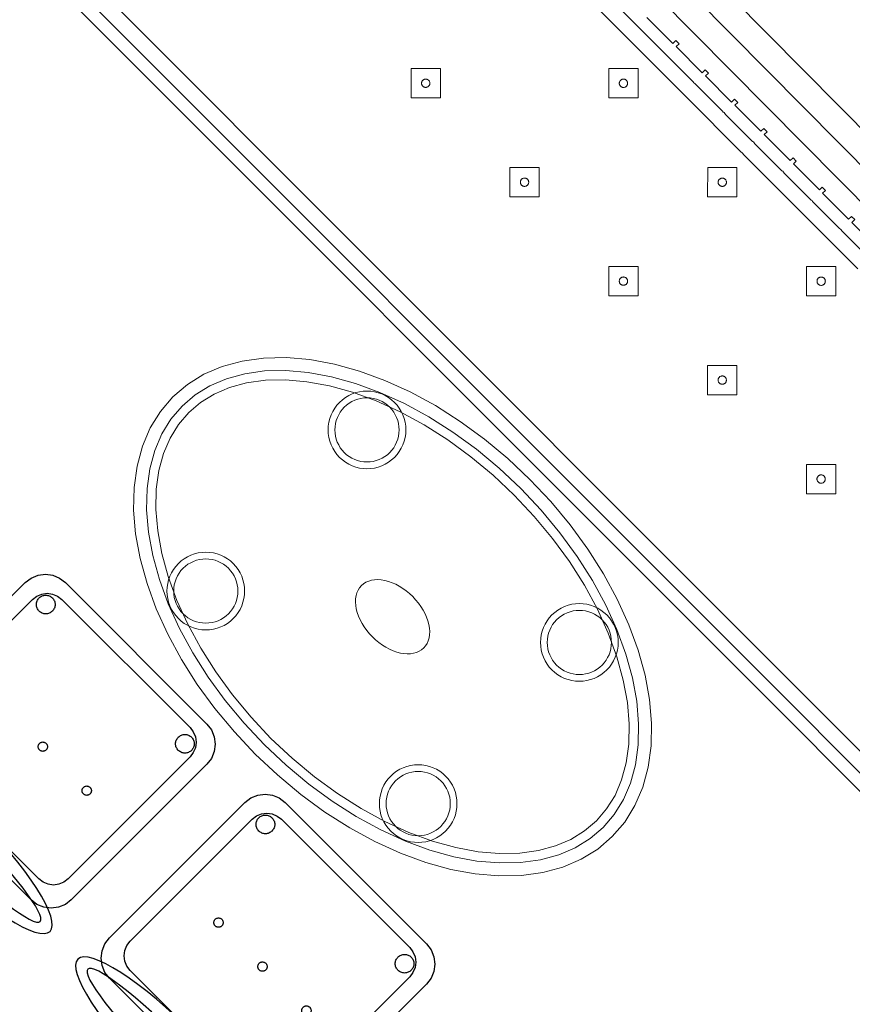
# Model space of a CAD drawing. Header units: metres. Extents: x 2232.4 to 2275.2, y 411.9 to 437.5.
# Tile 31 of 34: x 2268.8 to 2270.4, y 433.3 to 435.2. Entities that reach past the tile are written whole.
import ezdxf

# ---------------------------------------------------------------- set-up
doc = ezdxf.new("R2010")
doc.units = ezdxf.units.M
doc.layers.add('DOOR', color=5, linetype='Continuous')
doc.layers.add('RP_CHAIRS', color=7, linetype='Continuous')
doc.layers.add('NC_N1_BANQUETTES', color=7, linetype='Continuous', lineweight=13)
doc.layers.add('NC_N1_TABLES', color=7, linetype='Continuous', lineweight=13)

# ---------------------------------------------------------------- blocks, each defined once
blk = doc.blocks.new('NC_N1_TRIANGLE_L_BANQUETTE')
at = {"color": 0, "linetype": 'Continuous', "lineweight": -2}
for points in [[(0.035, 2.529), (0.035, 2.6), (0.027, 2.6), (0.027, 2.609), (0.035, 2.609), (0.035, 2.68), (0.027, 2.68), (0.027, 2.689), (0.035, 2.689), (0.035, 2.76), (0.027, 2.76), (0.027, 2.769), (0.035, 2.769), (0.035, 2.84), (0.027, 2.84), (0.027, 2.849), (0.035, 2.849), (0.035, 2.92), (0.027, 2.92), (0.027, 2.929), (0.035, 2.929), (0.035, 3), (0.027, 3), (0.027, 3.009), (0.035, 3.009), (0.035, 3.08), (0.027, 3.08), (0.027, 3.089), (0.035, 3.089), (0.035, 3.16)], [(0.8, 4.35), (0.8, 0.8)], [(0.06, 2.449), (0.06, 2.52), (0.0599, 2.5225), (0.0596, 2.5245), (0.0599, 2.5265), (0.06, 2.529), (0.06, 2.6), (0.0599, 2.6025), (0.0596, 2.6045), (0.0599, 2.6065), (0.06, 2.609), (0.06, 2.68), (0.0599, 2.6825), (0.0596, 2.6845), (0.0599, 2.6865), (0.06, 2.689), (0.06, 2.76), (0.0599, 2.7625), (0.0596, 2.7645), (0.0599, 2.7665), (0.06, 2.769), (0.06, 2.84), (0.0599, 2.8425), (0.0596, 2.8445), (0.0599, 2.8465), (0.06, 2.849), (0.06, 2.92), (0.0599, 2.9225), (0.0596, 2.9245), (0.0599, 2.9265), (0.06, 2.929), (0.06, 3), (0.0599, 3.0025), (0.0596, 3.0045), (0.0599, 3.0065), (0.06, 3.009), (0.06, 3.08), (0.0599, 3.0825), (0.0596, 3.0845), (0.0599, 3.0865), (0.06, 3.089), (0.06, 3.16)], [(0.775, 4.325), (0.775, 0.8)], [(0.09, 2.449), (0.09, 2.52), (0.0898, 2.5245), (0.09, 2.529), (0.09, 2.6), (0.0898, 2.6045), (0.09, 2.609), (0.09, 2.68), (0.0898, 2.6845), (0.09, 2.689), (0.09, 2.76), (0.0898, 2.7645), (0.09, 2.769), (0.09, 2.84), (0.0898, 2.8445), (0.09, 2.849), (0.09, 2.92), (0.0898, 2.9245), (0.09, 2.929), (0.09, 3), (0.0898, 3.0045), (0.09, 3.009), (0.09, 3.08), (0.0898, 3.0845), (0.09, 3.089), (0.09, 3.16)], [(0.745, 4.295), (0.745, 0.8)]]:
    blk.add_lwpolyline(points, dxfattribs=at)
for points in [[(0.427, 3.357), (0.467, 3.397), (0.427, 3.437), (0.387, 3.397)], [(0.435, 3.397), (0.435, 3.3962), (0.4348, 3.3954), (0.4347, 3.3947), (0.4344, 3.3939), (0.4341, 3.3932), (0.4337, 3.3926), (0.4332, 3.3919), (0.4327, 3.3913), (0.4321, 3.3908), (0.4314, 3.3903), (0.4308, 3.3899), (0.4301, 3.3896), (0.4293, 3.3893), (0.4286, 3.3892), (0.4278, 3.389), (0.427, 3.389), (0.4262, 3.389), (0.4254, 3.3892), (0.4247, 3.3893), (0.4239, 3.3896), (0.4232, 3.3899), (0.4226, 3.3903), (0.4219, 3.3908), (0.4213, 3.3913), (0.4208, 3.3919), (0.4203, 3.3926), (0.4199, 3.3932), (0.4196, 3.3939), (0.4193, 3.3947), (0.4192, 3.3954), (0.419, 3.3962), (0.419, 3.397), (0.419, 3.3978), (0.4192, 3.3986), (0.4193, 3.3993), (0.4196, 3.4001), (0.4199, 3.4008), (0.4203, 3.4014), (0.4208, 3.4021), (0.4213, 3.4027), (0.4219, 3.4032), (0.4226, 3.4037), (0.4232, 3.4041), (0.4239, 3.4044), (0.4247, 3.4047), (0.4254, 3.4048), (0.4262, 3.405), (0.427, 3.405), (0.4278, 3.405), (0.4286, 3.4048), (0.4293, 3.4047), (0.4301, 3.4044), (0.4308, 3.4041), (0.4314, 3.4037), (0.4321, 3.4032), (0.4327, 3.4027), (0.4332, 3.4021), (0.4337, 3.4014), (0.4341, 3.4008), (0.4344, 3.4001), (0.4347, 3.3993), (0.4348, 3.3986), (0.435, 3.3978)], [(0.157, 3.087), (0.197, 3.127), (0.157, 3.167), (0.117, 3.127)], [(0.427, 3.087), (0.467, 3.127), (0.427, 3.167), (0.387, 3.127)], [(0.165, 3.127), (0.165, 3.1262), (0.1648, 3.1254), (0.1647, 3.1247), (0.1644, 3.1239), (0.1641, 3.1232), (0.1637, 3.1226), (0.1632, 3.1219), (0.1627, 3.1213), (0.1621, 3.1208), (0.1614, 3.1203), (0.1608, 3.1199), (0.1601, 3.1196), (0.1593, 3.1193), (0.1586, 3.1192), (0.1578, 3.119), (0.157, 3.119), (0.1562, 3.119), (0.1554, 3.1192), (0.1547, 3.1193), (0.1539, 3.1196), (0.1532, 3.1199), (0.1526, 3.1203), (0.1519, 3.1208), (0.1513, 3.1213), (0.1508, 3.1219), (0.1503, 3.1226), (0.1499, 3.1232), (0.1496, 3.1239), (0.1493, 3.1247), (0.1492, 3.1254), (0.149, 3.1262), (0.149, 3.127), (0.149, 3.1278), (0.1492, 3.1286), (0.1493, 3.1293), (0.1496, 3.1301), (0.1499, 3.1308), (0.1503, 3.1314), (0.1508, 3.1321), (0.1513, 3.1327), (0.1519, 3.1332), (0.1526, 3.1337), (0.1532, 3.1341), (0.1539, 3.1344), (0.1547, 3.1347), (0.1554, 3.1348), (0.1562, 3.135), (0.157, 3.135), (0.1578, 3.135), (0.1586, 3.1348), (0.1593, 3.1347), (0.1601, 3.1344), (0.1608, 3.1341), (0.1614, 3.1337), (0.1621, 3.1332), (0.1627, 3.1327), (0.1632, 3.1321), (0.1637, 3.1314), (0.1641, 3.1308), (0.1644, 3.1301), (0.1647, 3.1293), (0.1648, 3.1286), (0.165, 3.1278)], [(0.435, 3.127), (0.435, 3.1262), (0.4348, 3.1254), (0.4347, 3.1247), (0.4344, 3.1239), (0.4341, 3.1232), (0.4337, 3.1226), (0.4332, 3.1219), (0.4327, 3.1213), (0.4321, 3.1208), (0.4314, 3.1203), (0.4308, 3.1199), (0.4301, 3.1196), (0.4293, 3.1193), (0.4286, 3.1192), (0.4278, 3.119), (0.427, 3.119), (0.4262, 3.119), (0.4254, 3.1192), (0.4247, 3.1193), (0.4239, 3.1196), (0.4232, 3.1199), (0.4226, 3.1203), (0.4219, 3.1208), (0.4213, 3.1213), (0.4208, 3.1219), (0.4203, 3.1226), (0.4199, 3.1232), (0.4196, 3.1239), (0.4193, 3.1247), (0.4192, 3.1254), (0.419, 3.1262), (0.419, 3.127), (0.419, 3.1278), (0.4192, 3.1286), (0.4193, 3.1293), (0.4196, 3.1301), (0.4199, 3.1308), (0.4203, 3.1314), (0.4208, 3.1321), (0.4213, 3.1327), (0.4219, 3.1332), (0.4226, 3.1337), (0.4232, 3.1341), (0.4239, 3.1344), (0.4247, 3.1347), (0.4254, 3.1348), (0.4262, 3.135), (0.427, 3.135), (0.4278, 3.135), (0.4286, 3.1348), (0.4293, 3.1347), (0.4301, 3.1344), (0.4308, 3.1341), (0.4314, 3.1337), (0.4321, 3.1332), (0.4327, 3.1327), (0.4332, 3.1321), (0.4337, 3.1314), (0.4341, 3.1308), (0.4344, 3.1301), (0.4347, 3.1293), (0.4348, 3.1286), (0.435, 3.1278)], [(0.157, 2.817), (0.197, 2.857), (0.157, 2.897), (0.117, 2.857)], [(0.427, 2.817), (0.467, 2.857), (0.427, 2.897), (0.387, 2.857)], [(0.165, 2.857), (0.165, 2.8562), (0.1648, 2.8554), (0.1647, 2.8547), (0.1644, 2.8539), (0.1641, 2.8532), (0.1637, 2.8526), (0.1632, 2.8519), (0.1627, 2.8513), (0.1621, 2.8508), (0.1614, 2.8503), (0.1608, 2.8499), (0.1601, 2.8496), (0.1593, 2.8493), (0.1586, 2.8492), (0.1578, 2.849), (0.157, 2.849), (0.1562, 2.849), (0.1554, 2.8492), (0.1547, 2.8493), (0.1539, 2.8496), (0.1532, 2.8499), (0.1526, 2.8503), (0.1519, 2.8508), (0.1513, 2.8513), (0.1508, 2.8519), (0.1503, 2.8526), (0.1499, 2.8532), (0.1496, 2.8539), (0.1493, 2.8547), (0.1492, 2.8554), (0.149, 2.8562), (0.149, 2.857), (0.149, 2.8578), (0.1492, 2.8586), (0.1493, 2.8593), (0.1496, 2.8601), (0.1499, 2.8608), (0.1503, 2.8614), (0.1508, 2.8621), (0.1513, 2.8627), (0.1519, 2.8632), (0.1526, 2.8637), (0.1532, 2.8641), (0.1539, 2.8644), (0.1547, 2.8647), (0.1554, 2.8648), (0.1562, 2.865), (0.157, 2.865), (0.1578, 2.865), (0.1586, 2.8648), (0.1593, 2.8647), (0.1601, 2.8644), (0.1608, 2.8641), (0.1614, 2.8637), (0.1621, 2.8632), (0.1627, 2.8627), (0.1632, 2.8621), (0.1637, 2.8614), (0.1641, 2.8608), (0.1644, 2.8601), (0.1647, 2.8593), (0.1648, 2.8586), (0.165, 2.8578)], [(0.435, 2.857), (0.435, 2.8562), (0.4348, 2.8554), (0.4347, 2.8547), (0.4344, 2.8539), (0.4341, 2.8532), (0.4337, 2.8526), (0.4332, 2.8519), (0.4327, 2.8513), (0.4321, 2.8508), (0.4314, 2.8503), (0.4308, 2.8499), (0.4301, 2.8496), (0.4293, 2.8493), (0.4286, 2.8492), (0.4278, 2.849), (0.427, 2.849), (0.4262, 2.849), (0.4254, 2.8492), (0.4247, 2.8493), (0.4239, 2.8496), (0.4232, 2.8499), (0.4226, 2.8503), (0.4219, 2.8508), (0.4213, 2.8513), (0.4208, 2.8519), (0.4203, 2.8526), (0.4199, 2.8532), (0.4196, 2.8539), (0.4193, 2.8547), (0.4192, 2.8554), (0.419, 2.8562), (0.419, 2.857), (0.419, 2.8578), (0.4192, 2.8586), (0.4193, 2.8593), (0.4196, 2.8601), (0.4199, 2.8608), (0.4203, 2.8614), (0.4208, 2.8621), (0.4213, 2.8627), (0.4219, 2.8632), (0.4226, 2.8637), (0.4232, 2.8641), (0.4239, 2.8644), (0.4247, 2.8647), (0.4254, 2.8648), (0.4262, 2.865), (0.427, 2.865), (0.4278, 2.865), (0.4286, 2.8648), (0.4293, 2.8647), (0.4301, 2.8644), (0.4308, 2.8641), (0.4314, 2.8637), (0.4321, 2.8632), (0.4327, 2.8627), (0.4332, 2.8621), (0.4337, 2.8614), (0.4341, 2.8608), (0.4344, 2.8601), (0.4347, 2.8593), (0.4348, 2.8586), (0.435, 2.8578)], [(0.157, 2.547), (0.197, 2.587), (0.157, 2.627), (0.117, 2.587)], [(0.427, 2.547), (0.467, 2.587), (0.427, 2.627), (0.387, 2.587)], [(0.165, 2.587), (0.165, 2.5862), (0.1648, 2.5854), (0.1647, 2.5847), (0.1644, 2.5839), (0.1641, 2.5832), (0.1637, 2.5826), (0.1632, 2.5819), (0.1627, 2.5813), (0.1621, 2.5808), (0.1614, 2.5803), (0.1608, 2.5799), (0.1601, 2.5796), (0.1593, 2.5793), (0.1586, 2.5792), (0.1578, 2.579), (0.157, 2.579), (0.1562, 2.579), (0.1554, 2.5792), (0.1547, 2.5793), (0.1539, 2.5796), (0.1532, 2.5799), (0.1526, 2.5803), (0.1519, 2.5808), (0.1513, 2.5813), (0.1508, 2.5819), (0.1503, 2.5826), (0.1499, 2.5832), (0.1496, 2.5839), (0.1493, 2.5847), (0.1492, 2.5854), (0.149, 2.5862), (0.149, 2.587), (0.149, 2.5878), (0.1492, 2.5886), (0.1493, 2.5893), (0.1496, 2.5901), (0.1499, 2.5908), (0.1503, 2.5914), (0.1508, 2.5921), (0.1513, 2.5927), (0.1519, 2.5932), (0.1526, 2.5937), (0.1532, 2.5941), (0.1539, 2.5944), (0.1547, 2.5947), (0.1554, 2.5948), (0.1562, 2.595), (0.157, 2.595), (0.1578, 2.595), (0.1586, 2.5948), (0.1593, 2.5947), (0.1601, 2.5944), (0.1608, 2.5941), (0.1614, 2.5937), (0.1621, 2.5932), (0.1627, 2.5927), (0.1632, 2.5921), (0.1637, 2.5914), (0.1641, 2.5908), (0.1644, 2.5901), (0.1647, 2.5893), (0.1648, 2.5886), (0.165, 2.5878)], [(0.435, 2.587), (0.435, 2.5862), (0.4348, 2.5854), (0.4347, 2.5847), (0.4344, 2.5839), (0.4341, 2.5832), (0.4337, 2.5826), (0.4332, 2.5819), (0.4327, 2.5813), (0.4321, 2.5808), (0.4314, 2.5803), (0.4308, 2.5799), (0.4301, 2.5796), (0.4293, 2.5793), (0.4286, 2.5792), (0.4278, 2.579), (0.427, 2.579), (0.4262, 2.579), (0.4254, 2.5792), (0.4247, 2.5793), (0.4239, 2.5796), (0.4232, 2.5799), (0.4226, 2.5803), (0.4219, 2.5808), (0.4213, 2.5813), (0.4208, 2.5819), (0.4203, 2.5826), (0.4199, 2.5832), (0.4196, 2.5839), (0.4193, 2.5847), (0.4192, 2.5854), (0.419, 2.5862), (0.419, 2.587), (0.419, 2.5878), (0.4192, 2.5886), (0.4193, 2.5893), (0.4196, 2.5901), (0.4199, 2.5908), (0.4203, 2.5914), (0.4208, 2.5921), (0.4213, 2.5927), (0.4219, 2.5932), (0.4226, 2.5937), (0.4232, 2.5941), (0.4239, 2.5944), (0.4247, 2.5947), (0.4254, 2.5948), (0.4262, 2.595), (0.427, 2.595), (0.4278, 2.595), (0.4286, 2.5948), (0.4293, 2.5947), (0.4301, 2.5944), (0.4308, 2.5941), (0.4314, 2.5937), (0.4321, 2.5932), (0.4327, 2.5927), (0.4332, 2.5921), (0.4337, 2.5914), (0.4341, 2.5908), (0.4344, 2.5901), (0.4347, 2.5893), (0.4348, 2.5886), (0.435, 2.5878)], [(0.427, 2.277), (0.467, 2.317), (0.427, 2.357), (0.387, 2.317)], [(0.435, 2.317), (0.435, 2.3162), (0.4348, 2.3154), (0.4347, 2.3147), (0.4344, 2.3139), (0.4341, 2.3132), (0.4337, 2.3126), (0.4332, 2.3119), (0.4327, 2.3113), (0.4321, 2.3108), (0.4314, 2.3103), (0.4308, 2.3099), (0.4301, 2.3096), (0.4293, 2.3093), (0.4286, 2.3092), (0.4278, 2.309), (0.427, 2.309), (0.4262, 2.309), (0.4254, 2.3092), (0.4247, 2.3093), (0.4239, 2.3096), (0.4232, 2.3099), (0.4226, 2.3103), (0.4219, 2.3108), (0.4213, 2.3113), (0.4208, 2.3119), (0.4203, 2.3126), (0.4199, 2.3132), (0.4196, 2.3139), (0.4193, 2.3147), (0.4192, 2.3154), (0.419, 2.3162), (0.419, 2.317), (0.419, 2.3178), (0.4192, 2.3186), (0.4193, 2.3193), (0.4196, 2.3201), (0.4199, 2.3208), (0.4203, 2.3214), (0.4208, 2.3221), (0.4213, 2.3227), (0.4219, 2.3232), (0.4226, 2.3237), (0.4232, 2.3241), (0.4239, 2.3244), (0.4247, 2.3247), (0.4254, 2.3248), (0.4262, 2.325), (0.427, 2.325), (0.4278, 2.325), (0.4286, 2.3248), (0.4293, 2.3247), (0.4301, 2.3244), (0.4308, 2.3241), (0.4314, 2.3237), (0.4321, 2.3232), (0.4327, 2.3227), (0.4332, 2.3221), (0.4337, 2.3214), (0.4341, 2.3208), (0.4344, 2.3201), (0.4347, 2.3193), (0.4348, 2.3186), (0.435, 2.3178)]]:
    blk.add_lwpolyline(points, close=True, dxfattribs=at)
blk = doc.blocks.new('NC_N1_DINING_2')
at = {"color": 0, "linetype": 'Continuous', "lineweight": -2}
for points in [[(0.6, 0), (0.5971, 0.0368), (0.5885, 0.0732), (0.5742, 0.1089), (0.5543, 0.1435), (0.5292, 0.1768), (0.4989, 0.2083), (0.4638, 0.2379), (0.4243, 0.2652), (0.3806, 0.2899), (0.3333, 0.3118), (0.2828, 0.3307), (0.2296, 0.3465), (0.1742, 0.3589), (0.1171, 0.3678), (0.0588, 0.3732), (0, 0.375), (-0.0588, 0.3732), (-0.1171, 0.3678), (-0.1742, 0.3589), (-0.2296, 0.3465), (-0.2828, 0.3307), (-0.3333, 0.3118), (-0.3806, 0.2899), (-0.4243, 0.2652), (-0.4638, 0.2379), (-0.4989, 0.2083), (-0.5292, 0.1768), (-0.5543, 0.1435), (-0.5742, 0.1089), (-0.5885, 0.0732), (-0.5971, 0.0368), (-0.6, 0), (-0.5971, -0.0368), (-0.5885, -0.0732), (-0.5742, -0.1089), (-0.5543, -0.1435), (-0.5292, -0.1768), (-0.4989, -0.2083), (-0.4638, -0.2379), (-0.4243, -0.2652), (-0.3806, -0.2899), (-0.3333, -0.3118), (-0.2828, -0.3307), (-0.2296, -0.3465), (-0.1742, -0.3589), (-0.1171, -0.3678), (-0.0588, -0.3732), (0, -0.375), (0.0588, -0.3732), (0.1171, -0.3678), (0.1742, -0.3589), (0.2296, -0.3465), (0.2828, -0.3307), (0.3333, -0.3118), (0.3806, -0.2899), (0.4243, -0.2652), (0.4638, -0.2379), (0.4989, -0.2083), (0.5292, -0.1768), (0.5543, -0.1435), (0.5742, -0.1089), (0.5885, -0.0732), (0.5971, -0.0368)], [(0.5749, 0), (0.5723, -0.0329), (0.5646, -0.0656), (0.5516, -0.0979), (0.5334, -0.1297), (0.5101, -0.1605), (0.4818, -0.1901), (0.4486, -0.218), (0.411, -0.244), (0.3692, -0.2676), (0.3237, -0.2887), (0.2749, -0.307), (0.2233, -0.3222), (0.1695, -0.3343), (0.114, -0.343), (0.0573, -0.3482), (0, -0.35), (-0.0573, -0.3482), (-0.114, -0.343), (-0.1695, -0.3343), (-0.2233, -0.3222), (-0.2749, -0.307), (-0.3237, -0.2887), (-0.3692, -0.2676), (-0.411, -0.244), (-0.4486, -0.218), (-0.4818, -0.1901), (-0.5101, -0.1605), (-0.5334, -0.1297), (-0.5516, -0.0979), (-0.5646, -0.0656), (-0.5723, -0.0329), (-0.5749, 0), (-0.5723, 0.0329), (-0.5646, 0.0656), (-0.5516, 0.0979), (-0.5334, 0.1297), (-0.5101, 0.1605), (-0.4818, 0.1901), (-0.4486, 0.218), (-0.411, 0.244), (-0.3692, 0.2676), (-0.3237, 0.2887), (-0.2749, 0.307), (-0.2233, 0.3222), (-0.1695, 0.3343), (-0.114, 0.343), (-0.0573, 0.3482), (0, 0.35), (0.0573, 0.3482), (0.114, 0.343), (0.1695, 0.3343), (0.2233, 0.3222), (0.2749, 0.307), (0.3237, 0.2887), (0.3692, 0.2676), (0.411, 0.244), (0.4486, 0.218), (0.4818, 0.1901), (0.5101, 0.1605), (0.5334, 0.1297), (0.5516, 0.0979), (0.5646, 0.0656), (0.5723, 0.0329)], [(0.5569, 0), (0.5545, -0.0301), (0.5474, -0.0601), (0.5354, -0.0901), (0.5184, -0.1198), (0.4964, -0.1488), (0.4694, -0.1769), (0.4377, -0.2037), (0.4014, -0.2287), (0.361, -0.2516), (0.3167, -0.2721), (0.2692, -0.2899), (0.2188, -0.3048), (0.1661, -0.3166), (0.1117, -0.3251), (0.0562, -0.3303), (0, -0.332), (-0.0562, -0.3303), (-0.1117, -0.3251), (-0.1661, -0.3166), (-0.2188, -0.3048), (-0.2692, -0.2899), (-0.3167, -0.2721), (-0.361, -0.2516), (-0.4014, -0.2287), (-0.4377, -0.2037), (-0.4694, -0.1769), (-0.4964, -0.1488), (-0.5184, -0.1198), (-0.5354, -0.0901), (-0.5474, -0.0601), (-0.5545, -0.0301), (-0.5569, 0), (-0.5545, 0.0301), (-0.5474, 0.0601), (-0.5354, 0.0901), (-0.5184, 0.1198), (-0.4964, 0.1488), (-0.4694, 0.1769), (-0.4377, 0.2037), (-0.4014, 0.2287), (-0.361, 0.2516), (-0.3167, 0.2721), (-0.2692, 0.2899), (-0.2188, 0.3048), (-0.1661, 0.3166), (-0.1117, 0.3251), (-0.0562, 0.3303), (0, 0.332), (0.0562, 0.3303), (0.1117, 0.3251), (0.1661, 0.3166), (0.2188, 0.3048), (0.2692, 0.2899), (0.3167, 0.2721), (0.361, 0.2516), (0.4014, 0.2287), (0.4377, 0.2037), (0.4694, 0.1769), (0.4964, 0.1488), (0.5184, 0.1198), (0.5354, 0.0901), (0.5474, 0.0601), (0.5545, 0.0301)], [(-0.215, 0.22), (-0.2154, 0.2126), (-0.2164, 0.2054), (-0.2182, 0.1982), (-0.2207, 0.1913), (-0.2239, 0.1846), (-0.2276, 0.1783), (-0.232, 0.1724), (-0.237, 0.167), (-0.2424, 0.162), (-0.2483, 0.1576), (-0.2546, 0.1539), (-0.2613, 0.1507), (-0.2682, 0.1482), (-0.2754, 0.1464), (-0.2826, 0.1454), (-0.29, 0.145), (-0.2974, 0.1454), (-0.3046, 0.1464), (-0.3118, 0.1482), (-0.3187, 0.1507), (-0.3254, 0.1539), (-0.3317, 0.1576), (-0.3376, 0.162), (-0.343, 0.167), (-0.348, 0.1724), (-0.3524, 0.1783), (-0.3561, 0.1846), (-0.3593, 0.1913), (-0.3618, 0.1982), (-0.3636, 0.2054), (-0.3646, 0.2126), (-0.365, 0.22), (-0.3646, 0.2274), (-0.3636, 0.2346), (-0.3618, 0.2418), (-0.3593, 0.2487), (-0.3561, 0.2554), (-0.3524, 0.2617), (-0.348, 0.2676), (-0.343, 0.273), (-0.3376, 0.278), (-0.3317, 0.2824), (-0.3254, 0.2861), (-0.3187, 0.2893), (-0.3118, 0.2918), (-0.3046, 0.2936), (-0.2974, 0.2946), (-0.29, 0.295), (-0.2826, 0.2946), (-0.2754, 0.2936), (-0.2682, 0.2918), (-0.2613, 0.2893), (-0.2546, 0.2861), (-0.2483, 0.2824), (-0.2424, 0.278), (-0.237, 0.273), (-0.232, 0.2676), (-0.2276, 0.2617), (-0.2239, 0.2554), (-0.2207, 0.2487), (-0.2182, 0.2418), (-0.2164, 0.2346), (-0.2154, 0.2274)], [(0.365, 0.22), (0.3646, 0.2126), (0.3636, 0.2054), (0.3618, 0.1982), (0.3593, 0.1913), (0.3561, 0.1846), (0.3524, 0.1783), (0.348, 0.1724), (0.343, 0.167), (0.3376, 0.162), (0.3317, 0.1576), (0.3254, 0.1539), (0.3187, 0.1507), (0.3118, 0.1482), (0.3046, 0.1464), (0.2974, 0.1454), (0.29, 0.145), (0.2826, 0.1454), (0.2754, 0.1464), (0.2682, 0.1482), (0.2613, 0.1507), (0.2546, 0.1539), (0.2483, 0.1576), (0.2424, 0.162), (0.237, 0.167), (0.232, 0.1724), (0.2276, 0.1783), (0.2239, 0.1846), (0.2207, 0.1913), (0.2182, 0.1982), (0.2164, 0.2054), (0.2154, 0.2126), (0.215, 0.22), (0.2154, 0.2274), (0.2164, 0.2346), (0.2182, 0.2418), (0.2207, 0.2487), (0.2239, 0.2554), (0.2276, 0.2617), (0.232, 0.2676), (0.237, 0.273), (0.2424, 0.278), (0.2483, 0.2824), (0.2546, 0.2861), (0.2613, 0.2893), (0.2682, 0.2918), (0.2754, 0.2936), (0.2826, 0.2946), (0.29, 0.295), (0.2974, 0.2946), (0.3046, 0.2936), (0.3118, 0.2918), (0.3187, 0.2893), (0.3254, 0.2861), (0.3317, 0.2824), (0.3376, 0.278), (0.343, 0.273), (0.348, 0.2676), (0.3524, 0.2617), (0.3561, 0.2554), (0.3593, 0.2487), (0.3618, 0.2418), (0.3636, 0.2346), (0.3646, 0.2274)], [(-0.228, 0.22), (-0.2283, 0.2139), (-0.2292, 0.2079), (-0.2307, 0.202), (-0.2327, 0.1963), (-0.2353, 0.1908), (-0.2384, 0.1856), (-0.2421, 0.1807), (-0.2462, 0.1762), (-0.2507, 0.1721), (-0.2556, 0.1684), (-0.2608, 0.1653), (-0.2663, 0.1627), (-0.272, 0.1607), (-0.2779, 0.1592), (-0.2839, 0.1583), (-0.29, 0.158), (-0.2961, 0.1583), (-0.3021, 0.1592), (-0.308, 0.1607), (-0.3137, 0.1627), (-0.3192, 0.1653), (-0.3244, 0.1684), (-0.3293, 0.1721), (-0.3338, 0.1762), (-0.3379, 0.1807), (-0.3416, 0.1856), (-0.3447, 0.1908), (-0.3473, 0.1963), (-0.3493, 0.202), (-0.3508, 0.2079), (-0.3517, 0.2139), (-0.352, 0.22), (-0.3517, 0.2261), (-0.3508, 0.2321), (-0.3493, 0.238), (-0.3473, 0.2437), (-0.3447, 0.2492), (-0.3416, 0.2544), (-0.3379, 0.2593), (-0.3338, 0.2638), (-0.3293, 0.2679), (-0.3244, 0.2716), (-0.3192, 0.2747), (-0.3137, 0.2773), (-0.308, 0.2793), (-0.3021, 0.2808), (-0.2961, 0.2817), (-0.29, 0.282), (-0.2839, 0.2817), (-0.2779, 0.2808), (-0.272, 0.2793), (-0.2663, 0.2773), (-0.2608, 0.2747), (-0.2556, 0.2716), (-0.2507, 0.2679), (-0.2462, 0.2638), (-0.2421, 0.2593), (-0.2384, 0.2544), (-0.2353, 0.2492), (-0.2327, 0.2437), (-0.2307, 0.238), (-0.2292, 0.2321), (-0.2283, 0.2261)], [(0.352, 0.22), (0.3517, 0.2139), (0.3508, 0.2079), (0.3493, 0.202), (0.3473, 0.1963), (0.3447, 0.1908), (0.3416, 0.1856), (0.3379, 0.1807), (0.3338, 0.1762), (0.3293, 0.1721), (0.3244, 0.1684), (0.3192, 0.1653), (0.3137, 0.1627), (0.308, 0.1607), (0.3021, 0.1592), (0.2961, 0.1583), (0.29, 0.158), (0.2839, 0.1583), (0.2779, 0.1592), (0.272, 0.1607), (0.2663, 0.1627), (0.2608, 0.1653), (0.2556, 0.1684), (0.2507, 0.1721), (0.2462, 0.1762), (0.2421, 0.1807), (0.2384, 0.1856), (0.2353, 0.1908), (0.2327, 0.1963), (0.2307, 0.202), (0.2292, 0.2079), (0.2283, 0.2139), (0.228, 0.22), (0.2283, 0.2261), (0.2292, 0.2321), (0.2307, 0.238), (0.2327, 0.2437), (0.2353, 0.2492), (0.2384, 0.2544), (0.2421, 0.2593), (0.2462, 0.2638), (0.2507, 0.2679), (0.2556, 0.2716), (0.2608, 0.2747), (0.2663, 0.2773), (0.272, 0.2793), (0.2779, 0.2808), (0.2839, 0.2817), (0.29, 0.282), (0.2961, 0.2817), (0.3021, 0.2808), (0.308, 0.2793), (0.3137, 0.2773), (0.3192, 0.2747), (0.3244, 0.2716), (0.3293, 0.2679), (0.3338, 0.2638), (0.3379, 0.2593), (0.3416, 0.2544), (0.3447, 0.2492), (0.3473, 0.2437), (0.3493, 0.238), (0.3508, 0.2321), (0.3517, 0.2261)], [(0.085, 0), (0.0846, 0.0054), (0.0834, 0.0107), (0.0813, 0.016), (0.0785, 0.021), (0.075, 0.0259), (0.0707, 0.0306), (0.0657, 0.0349), (0.0601, 0.0389), (0.0539, 0.0425), (0.0472, 0.0457), (0.0401, 0.0485), (0.0325, 0.0508), (0.0247, 0.0526), (0.0166, 0.0539), (0.0083, 0.0547), (0, 0.055), (-0.0083, 0.0547), (-0.0166, 0.0539), (-0.0247, 0.0526), (-0.0325, 0.0508), (-0.0401, 0.0485), (-0.0472, 0.0457), (-0.0539, 0.0425), (-0.0601, 0.0389), (-0.0657, 0.0349), (-0.0707, 0.0306), (-0.075, 0.0259), (-0.0785, 0.021), (-0.0813, 0.016), (-0.0834, 0.0107), (-0.0846, 0.0054), (-0.085, 0), (-0.0846, -0.0054), (-0.0834, -0.0107), (-0.0813, -0.016), (-0.0785, -0.021), (-0.075, -0.0259), (-0.0707, -0.0306), (-0.0657, -0.0349), (-0.0601, -0.0389), (-0.0539, -0.0425), (-0.0472, -0.0457), (-0.0401, -0.0485), (-0.0325, -0.0508), (-0.0247, -0.0526), (-0.0166, -0.0539), (-0.0083, -0.0547), (0, -0.055), (0.0083, -0.0547), (0.0166, -0.0539), (0.0247, -0.0526), (0.0325, -0.0508), (0.0401, -0.0485), (0.0472, -0.0457), (0.0539, -0.0425), (0.0601, -0.0389), (0.0657, -0.0349), (0.0707, -0.0306), (0.075, -0.0259), (0.0785, -0.021), (0.0813, -0.016), (0.0834, -0.0107), (0.0846, -0.0054)], [(-0.215, -0.22), (-0.2154, -0.2274), (-0.2164, -0.2346), (-0.2182, -0.2418), (-0.2207, -0.2487), (-0.2239, -0.2554), (-0.2276, -0.2617), (-0.232, -0.2676), (-0.237, -0.273), (-0.2424, -0.278), (-0.2483, -0.2824), (-0.2546, -0.2861), (-0.2613, -0.2893), (-0.2682, -0.2918), (-0.2754, -0.2936), (-0.2826, -0.2946), (-0.29, -0.295), (-0.2974, -0.2946), (-0.3046, -0.2936), (-0.3118, -0.2918), (-0.3187, -0.2893), (-0.3254, -0.2861), (-0.3317, -0.2824), (-0.3376, -0.278), (-0.343, -0.273), (-0.348, -0.2676), (-0.3524, -0.2617), (-0.3561, -0.2554), (-0.3593, -0.2487), (-0.3618, -0.2418), (-0.3636, -0.2346), (-0.3646, -0.2274), (-0.365, -0.22), (-0.3646, -0.2126), (-0.3636, -0.2054), (-0.3618, -0.1982), (-0.3593, -0.1913), (-0.3561, -0.1846), (-0.3524, -0.1783), (-0.348, -0.1724), (-0.343, -0.167), (-0.3376, -0.162), (-0.3317, -0.1576), (-0.3254, -0.1539), (-0.3187, -0.1507), (-0.3118, -0.1482), (-0.3046, -0.1464), (-0.2974, -0.1454), (-0.29, -0.145), (-0.2826, -0.1454), (-0.2754, -0.1464), (-0.2682, -0.1482), (-0.2613, -0.1507), (-0.2546, -0.1539), (-0.2483, -0.1576), (-0.2424, -0.162), (-0.237, -0.167), (-0.232, -0.1724), (-0.2276, -0.1783), (-0.2239, -0.1846), (-0.2207, -0.1913), (-0.2182, -0.1982), (-0.2164, -0.2054), (-0.2154, -0.2126)], [(0.365, -0.22), (0.3646, -0.2274), (0.3636, -0.2346), (0.3618, -0.2418), (0.3593, -0.2487), (0.3561, -0.2554), (0.3524, -0.2617), (0.348, -0.2676), (0.343, -0.273), (0.3376, -0.278), (0.3317, -0.2824), (0.3254, -0.2861), (0.3187, -0.2893), (0.3118, -0.2918), (0.3046, -0.2936), (0.2974, -0.2946), (0.29, -0.295), (0.2826, -0.2946), (0.2754, -0.2936), (0.2682, -0.2918), (0.2613, -0.2893), (0.2546, -0.2861), (0.2483, -0.2824), (0.2424, -0.278), (0.237, -0.273), (0.232, -0.2676), (0.2276, -0.2617), (0.2239, -0.2554), (0.2207, -0.2487), (0.2182, -0.2418), (0.2164, -0.2346), (0.2154, -0.2274), (0.215, -0.22), (0.2154, -0.2126), (0.2164, -0.2054), (0.2182, -0.1982), (0.2207, -0.1913), (0.2239, -0.1846), (0.2276, -0.1783), (0.232, -0.1724), (0.237, -0.167), (0.2424, -0.162), (0.2483, -0.1576), (0.2546, -0.1539), (0.2613, -0.1507), (0.2682, -0.1482), (0.2754, -0.1464), (0.2826, -0.1454), (0.29, -0.145), (0.2974, -0.1454), (0.3046, -0.1464), (0.3118, -0.1482), (0.3187, -0.1507), (0.3254, -0.1539), (0.3317, -0.1576), (0.3376, -0.162), (0.343, -0.167), (0.348, -0.1724), (0.3524, -0.1783), (0.3561, -0.1846), (0.3593, -0.1913), (0.3618, -0.1982), (0.3636, -0.2054), (0.3646, -0.2126)], [(-0.228, -0.22), (-0.2283, -0.2261), (-0.2292, -0.2321), (-0.2307, -0.238), (-0.2327, -0.2437), (-0.2353, -0.2492), (-0.2384, -0.2544), (-0.2421, -0.2593), (-0.2462, -0.2638), (-0.2507, -0.2679), (-0.2556, -0.2716), (-0.2608, -0.2747), (-0.2663, -0.2773), (-0.272, -0.2793), (-0.2779, -0.2808), (-0.2839, -0.2817), (-0.29, -0.282), (-0.2961, -0.2817), (-0.3021, -0.2808), (-0.308, -0.2793), (-0.3137, -0.2773), (-0.3192, -0.2747), (-0.3244, -0.2716), (-0.3293, -0.2679), (-0.3338, -0.2638), (-0.3379, -0.2593), (-0.3416, -0.2544), (-0.3447, -0.2492), (-0.3473, -0.2437), (-0.3493, -0.238), (-0.3508, -0.2321), (-0.3517, -0.2261), (-0.352, -0.22), (-0.3517, -0.2139), (-0.3508, -0.2079), (-0.3493, -0.202), (-0.3473, -0.1963), (-0.3447, -0.1908), (-0.3416, -0.1856), (-0.3379, -0.1807), (-0.3338, -0.1762), (-0.3293, -0.1721), (-0.3244, -0.1684), (-0.3192, -0.1653), (-0.3137, -0.1627), (-0.308, -0.1607), (-0.3021, -0.1592), (-0.2961, -0.1583), (-0.29, -0.158), (-0.2839, -0.1583), (-0.2779, -0.1592), (-0.272, -0.1607), (-0.2663, -0.1627), (-0.2608, -0.1653), (-0.2556, -0.1684), (-0.2507, -0.1721), (-0.2462, -0.1762), (-0.2421, -0.1807), (-0.2384, -0.1856), (-0.2353, -0.1908), (-0.2327, -0.1963), (-0.2307, -0.202), (-0.2292, -0.2079), (-0.2283, -0.2139)], [(0.352, -0.22), (0.3517, -0.2261), (0.3508, -0.2321), (0.3493, -0.238), (0.3473, -0.2437), (0.3447, -0.2492), (0.3416, -0.2544), (0.3379, -0.2593), (0.3338, -0.2638), (0.3293, -0.2679), (0.3244, -0.2716), (0.3192, -0.2747), (0.3137, -0.2773), (0.308, -0.2793), (0.3021, -0.2808), (0.2961, -0.2817), (0.29, -0.282), (0.2839, -0.2817), (0.2779, -0.2808), (0.272, -0.2793), (0.2663, -0.2773), (0.2608, -0.2747), (0.2556, -0.2716), (0.2507, -0.2679), (0.2462, -0.2638), (0.2421, -0.2593), (0.2384, -0.2544), (0.2353, -0.2492), (0.2327, -0.2437), (0.2307, -0.238), (0.2292, -0.2321), (0.2283, -0.2261), (0.228, -0.22), (0.2283, -0.2139), (0.2292, -0.2079), (0.2307, -0.202), (0.2327, -0.1963), (0.2353, -0.1908), (0.2384, -0.1856), (0.2421, -0.1807), (0.2462, -0.1762), (0.2507, -0.1721), (0.2556, -0.1684), (0.2608, -0.1653), (0.2663, -0.1627), (0.272, -0.1607), (0.2779, -0.1592), (0.2839, -0.1583), (0.29, -0.158), (0.2961, -0.1583), (0.3021, -0.1592), (0.308, -0.1607), (0.3137, -0.1627), (0.3192, -0.1653), (0.3244, -0.1684), (0.3293, -0.1721), (0.3338, -0.1762), (0.3379, -0.1807), (0.3416, -0.1856), (0.3447, -0.1908), (0.3473, -0.1963), (0.3493, -0.202), (0.3508, -0.2079), (0.3517, -0.2139)]]:
    blk.add_lwpolyline(points, close=True, dxfattribs=at)
blk = doc.blocks.new('RP_CLASSIC_CHAIR')
at = {"color": 0, "linetype": 'Continuous', "lineweight": -2}
for points in [[(0.262, 0.222), (0.2607, 0.2276), (0.257, 0.2331), (0.2507, 0.2385), (0.2421, 0.2438), (0.2311, 0.2489), (0.2178, 0.2537), (0.2025, 0.2582), (0.1853, 0.2623), (0.1662, 0.2661), (0.1456, 0.2694), (0.1235, 0.2723), (0.1003, 0.2747), (0.0761, 0.2765), (0.0511, 0.2779), (0.0257, 0.2787), (0, 0.279), (-0.0257, 0.2787), (-0.0511, 0.2779), (-0.0761, 0.2765), (-0.1003, 0.2747), (-0.1235, 0.2723), (-0.1456, 0.2694), (-0.1662, 0.2661), (-0.1853, 0.2623), (-0.2025, 0.2582), (-0.2178, 0.2537), (-0.2311, 0.2489), (-0.2421, 0.2438), (-0.2507, 0.2385), (-0.257, 0.2331), (-0.2607, 0.2276), (-0.262, 0.222), (-0.2607, 0.2164), (-0.257, 0.2109), (-0.2507, 0.2055), (-0.2421, 0.2002), (-0.2311, 0.1951), (-0.2178, 0.1903), (-0.2025, 0.1858), (-0.1853, 0.1817), (-0.1662, 0.1779), (-0.1456, 0.1746), (-0.1235, 0.1717), (-0.1003, 0.1693), (-0.0761, 0.1675), (-0.0511, 0.1661), (-0.0257, 0.1653), (0, 0.165), (0.0257, 0.1653), (0.0511, 0.1661), (0.0761, 0.1675), (0.1003, 0.1693), (0.1235, 0.1717), (0.1456, 0.1746), (0.1662, 0.1779), (0.1853, 0.1817), (0.2025, 0.1858), (0.2178, 0.1903), (0.2311, 0.1951), (0.2421, 0.2002), (0.2507, 0.2055), (0.257, 0.2109), (0.2607, 0.2164)], [(0.235, 0.222), (0.2339, 0.225), (0.2305, 0.228), (0.2249, 0.231), (0.2171, 0.2339), (0.2073, 0.2366), (0.1954, 0.2392), (0.1817, 0.2417), (0.1662, 0.2439), (0.1491, 0.246), (0.1306, 0.2478), (0.1108, 0.2493), (0.0899, 0.2506), (0.0682, 0.2517), (0.0458, 0.2524), (0.023, 0.2529), (0, 0.253), (-0.023, 0.2529), (-0.0458, 0.2524), (-0.0682, 0.2517), (-0.0899, 0.2506), (-0.1108, 0.2493), (-0.1306, 0.2478), (-0.1491, 0.246), (-0.1662, 0.2439), (-0.1817, 0.2417), (-0.1954, 0.2392), (-0.2073, 0.2366), (-0.2171, 0.2339), (-0.2249, 0.231), (-0.2305, 0.228), (-0.2339, 0.225), (-0.235, 0.222), (-0.2339, 0.219), (-0.2305, 0.216), (-0.2249, 0.213), (-0.2171, 0.2101), (-0.2073, 0.2074), (-0.1954, 0.2048), (-0.1817, 0.2023), (-0.1662, 0.2001), (-0.1491, 0.198), (-0.1306, 0.1962), (-0.1108, 0.1947), (-0.0899, 0.1934), (-0.0682, 0.1923), (-0.0458, 0.1916), (-0.023, 0.1911), (0, 0.191), (0.023, 0.1911), (0.0458, 0.1916), (0.0682, 0.1923), (0.0899, 0.1934), (0.1108, 0.1947), (0.1306, 0.1962), (0.1491, 0.198), (0.1662, 0.2001), (0.1817, 0.2023), (0.1954, 0.2048), (0.2073, 0.2074), (0.2171, 0.2101), (0.2249, 0.213), (0.2305, 0.216), (0.2339, 0.219)], [(0.193, -0.275), (-0.193, -0.275), (-0.2072, -0.2731), (-0.2205, -0.2676), (-0.2319, -0.2589), (-0.2406, -0.2475), (-0.2461, -0.2342), (-0.248, -0.22), (-0.248, 0.15), (-0.2461, 0.1642), (-0.2406, 0.1775), (-0.2319, 0.1889), (-0.2205, 0.1976), (-0.2072, 0.2031), (-0.193, 0.205), (0.193, 0.205), (0.2072, 0.2031), (0.2205, 0.1976), (0.2319, 0.1889), (0.2406, 0.1775), (0.2461, 0.1642), (0.248, 0.15), (0.248, -0.22), (0.2461, -0.2342), (0.2406, -0.2475), (0.2319, -0.2589), (0.2205, -0.2676), (0.2072, -0.2731)], [(0.175, -0.247), (-0.175, -0.247), (-0.1854, -0.2456), (-0.195, -0.2416), (-0.2033, -0.2353), (-0.2096, -0.227), (-0.2136, -0.2174), (-0.215, -0.207), (-0.215, 0.126), (-0.2136, 0.1364), (-0.2096, 0.146), (-0.2033, 0.1543), (-0.195, 0.1606), (-0.1854, 0.1646), (-0.175, 0.166), (0.175, 0.166), (0.1854, 0.1646), (0.195, 0.1606), (0.2033, 0.1543), (0.2096, 0.146), (0.2136, 0.1364), (0.215, 0.126), (0.215, -0.207), (0.2136, -0.2174), (0.2096, -0.227), (0.2033, -0.2353), (0.195, -0.2416), (0.1854, -0.2456)], [(-0.111, -0.02), (-0.111, -0.0209), (-0.1112, -0.0218), (-0.1114, -0.0226), (-0.1117, -0.0234), (-0.1121, -0.0242), (-0.1125, -0.025), (-0.113, -0.0257), (-0.1136, -0.0264), (-0.1143, -0.027), (-0.115, -0.0275), (-0.1158, -0.0279), (-0.1166, -0.0283), (-0.1174, -0.0286), (-0.1182, -0.0288), (-0.1191, -0.029), (-0.12, -0.029), (-0.1209, -0.029), (-0.1218, -0.0288), (-0.1226, -0.0286), (-0.1234, -0.0283), (-0.1242, -0.0279), (-0.125, -0.0275), (-0.1257, -0.027), (-0.1264, -0.0264), (-0.127, -0.0257), (-0.1275, -0.025), (-0.1279, -0.0242), (-0.1283, -0.0234), (-0.1286, -0.0226), (-0.1288, -0.0218), (-0.129, -0.0209), (-0.129, -0.02), (-0.129, -0.0191), (-0.1288, -0.0182), (-0.1286, -0.0174), (-0.1283, -0.0166), (-0.1279, -0.0158), (-0.1275, -0.015), (-0.127, -0.0143), (-0.1264, -0.0136), (-0.1257, -0.013), (-0.125, -0.0125), (-0.1242, -0.0121), (-0.1234, -0.0117), (-0.1226, -0.0114), (-0.1218, -0.0112), (-0.1209, -0.011), (-0.12, -0.011), (-0.1191, -0.011), (-0.1182, -0.0112), (-0.1174, -0.0114), (-0.1166, -0.0117), (-0.1158, -0.0121), (-0.115, -0.0125), (-0.1143, -0.013), (-0.1136, -0.0136), (-0.113, -0.0143), (-0.1125, -0.015), (-0.1121, -0.0158), (-0.1117, -0.0166), (-0.1114, -0.0174), (-0.1112, -0.0182), (-0.111, -0.0191)], [(0.009, -0.02), (0.009, -0.0209), (0.0088, -0.0218), (0.0086, -0.0226), (0.0083, -0.0234), (0.0079, -0.0242), (0.0075, -0.025), (0.007, -0.0257), (0.0064, -0.0264), (0.0057, -0.027), (0.005, -0.0275), (0.0042, -0.0279), (0.0034, -0.0283), (0.0026, -0.0286), (0.0018, -0.0288), (0.0009, -0.029), (0, -0.029), (-0.0009, -0.029), (-0.0018, -0.0288), (-0.0026, -0.0286), (-0.0034, -0.0283), (-0.0042, -0.0279), (-0.005, -0.0275), (-0.0057, -0.027), (-0.0064, -0.0264), (-0.007, -0.0257), (-0.0075, -0.025), (-0.0079, -0.0242), (-0.0083, -0.0234), (-0.0086, -0.0226), (-0.0088, -0.0218), (-0.009, -0.0209), (-0.009, -0.02), (-0.009, -0.0191), (-0.0088, -0.0182), (-0.0086, -0.0174), (-0.0083, -0.0166), (-0.0079, -0.0158), (-0.0075, -0.015), (-0.007, -0.0143), (-0.0064, -0.0136), (-0.0057, -0.013), (-0.005, -0.0125), (-0.0042, -0.0121), (-0.0034, -0.0117), (-0.0026, -0.0114), (-0.0018, -0.0112), (-0.0009, -0.011), (0, -0.011), (0.0009, -0.011), (0.0018, -0.0112), (0.0026, -0.0114), (0.0034, -0.0117), (0.0042, -0.0121), (0.005, -0.0125), (0.0057, -0.013), (0.0064, -0.0136), (0.007, -0.0143), (0.0075, -0.015), (0.0079, -0.0158), (0.0083, -0.0166), (0.0086, -0.0174), (0.0088, -0.0182), (0.009, -0.0191)], [(0.129, -0.02), (0.129, -0.0209), (0.1288, -0.0218), (0.1286, -0.0226), (0.1283, -0.0234), (0.1279, -0.0242), (0.1275, -0.025), (0.127, -0.0257), (0.1264, -0.0264), (0.1257, -0.027), (0.125, -0.0275), (0.1242, -0.0279), (0.1234, -0.0283), (0.1226, -0.0286), (0.1218, -0.0288), (0.1209, -0.029), (0.12, -0.029), (0.1191, -0.029), (0.1182, -0.0288), (0.1174, -0.0286), (0.1166, -0.0283), (0.1158, -0.0279), (0.115, -0.0275), (0.1143, -0.027), (0.1136, -0.0264), (0.113, -0.0257), (0.1125, -0.025), (0.1121, -0.0242), (0.1117, -0.0234), (0.1114, -0.0226), (0.1112, -0.0218), (0.111, -0.0209), (0.111, -0.02), (0.111, -0.0191), (0.1112, -0.0182), (0.1114, -0.0174), (0.1117, -0.0166), (0.1121, -0.0158), (0.1125, -0.015), (0.113, -0.0143), (0.1136, -0.0136), (0.1143, -0.013), (0.115, -0.0125), (0.1158, -0.0121), (0.1166, -0.0117), (0.1174, -0.0114), (0.1182, -0.0112), (0.1191, -0.011), (0.12, -0.011), (0.1209, -0.011), (0.1218, -0.0112), (0.1226, -0.0114), (0.1234, -0.0117), (0.1242, -0.0121), (0.125, -0.0125), (0.1257, -0.013), (0.1264, -0.0136), (0.127, -0.0143), (0.1275, -0.015), (0.1279, -0.0158), (0.1283, -0.0166), (0.1286, -0.0174), (0.1288, -0.0182), (0.129, -0.0191)], [(-0.172, -0.218), (-0.1721, -0.2198), (-0.1723, -0.2215), (-0.1728, -0.2232), (-0.1734, -0.2249), (-0.1741, -0.2265), (-0.175, -0.228), (-0.1761, -0.2294), (-0.1773, -0.2307), (-0.1786, -0.2319), (-0.18, -0.233), (-0.1815, -0.2339), (-0.1831, -0.2346), (-0.1848, -0.2352), (-0.1865, -0.2357), (-0.1882, -0.2359), (-0.19, -0.236), (-0.1918, -0.2359), (-0.1935, -0.2357), (-0.1952, -0.2352), (-0.1969, -0.2346), (-0.1985, -0.2339), (-0.2, -0.233), (-0.2014, -0.2319), (-0.2027, -0.2307), (-0.2039, -0.2294), (-0.205, -0.228), (-0.2059, -0.2265), (-0.2066, -0.2249), (-0.2072, -0.2232), (-0.2077, -0.2215), (-0.2079, -0.2198), (-0.208, -0.218), (-0.2079, -0.2162), (-0.2077, -0.2145), (-0.2072, -0.2128), (-0.2066, -0.2111), (-0.2059, -0.2095), (-0.205, -0.208), (-0.2039, -0.2066), (-0.2027, -0.2053), (-0.2014, -0.2041), (-0.2, -0.203), (-0.1985, -0.2021), (-0.1969, -0.2014), (-0.1952, -0.2008), (-0.1935, -0.2003), (-0.1918, -0.2001), (-0.19, -0.2), (-0.1882, -0.2001), (-0.1865, -0.2003), (-0.1848, -0.2008), (-0.1831, -0.2014), (-0.1815, -0.2021), (-0.18, -0.203), (-0.1786, -0.2041), (-0.1773, -0.2053), (-0.1761, -0.2066), (-0.175, -0.208), (-0.1741, -0.2095), (-0.1734, -0.2111), (-0.1728, -0.2128), (-0.1723, -0.2145), (-0.1721, -0.2162)], [(0.208, -0.218), (0.2079, -0.2198), (0.2077, -0.2215), (0.2072, -0.2232), (0.2066, -0.2249), (0.2059, -0.2265), (0.205, -0.228), (0.2039, -0.2294), (0.2027, -0.2307), (0.2014, -0.2319), (0.2, -0.233), (0.1985, -0.2339), (0.1969, -0.2346), (0.1952, -0.2352), (0.1935, -0.2357), (0.1918, -0.2359), (0.19, -0.236), (0.1882, -0.2359), (0.1865, -0.2357), (0.1848, -0.2352), (0.1831, -0.2346), (0.1815, -0.2339), (0.18, -0.233), (0.1786, -0.2319), (0.1773, -0.2307), (0.1761, -0.2294), (0.175, -0.228), (0.1741, -0.2265), (0.1734, -0.2249), (0.1728, -0.2232), (0.1723, -0.2215), (0.1721, -0.2198), (0.172, -0.218), (0.1721, -0.2162), (0.1723, -0.2145), (0.1728, -0.2128), (0.1734, -0.2111), (0.1741, -0.2095), (0.175, -0.208), (0.1761, -0.2066), (0.1773, -0.2053), (0.1786, -0.2041), (0.18, -0.203), (0.1815, -0.2021), (0.1831, -0.2014), (0.1848, -0.2008), (0.1865, -0.2003), (0.1882, -0.2001), (0.19, -0.2), (0.1918, -0.2001), (0.1935, -0.2003), (0.1952, -0.2008), (0.1969, -0.2014), (0.1985, -0.2021), (0.2, -0.203), (0.2014, -0.2041), (0.2027, -0.2053), (0.2039, -0.2066), (0.205, -0.208), (0.2059, -0.2095), (0.2066, -0.2111), (0.2072, -0.2128), (0.2077, -0.2145), (0.2079, -0.2162)]]:
    blk.add_lwpolyline(points, close=True, dxfattribs=at)

msp = doc.modelspace()

# ---------------------------------------------------------------- linework, layer by layer
at = {"layer": 'DOOR'}
for p, q in [((2273.0991, 432.2707), (2269.3015, 436.1098)), ((2273.0635, 432.2356), (2269.266, 436.0747)), ((2273.028, 432.2004), (2269.2304, 436.0395))]:
    msp.add_line(p, q, dxfattribs=at)

# ---------------------------------------------------------------- block references
at = {"layer": 'NC_N1_BANQUETTES', "linetype": 'Continuous', "rotation": 224.9851542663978}
msp.add_blockref('NC_N1_TRIANGLE_L_BANQUETTE', (2268.2559, 436.9946), dxfattribs=at)
at = {"layer": 'NC_N1_TABLES', "linetype": 'Continuous', "rotation": 314.9851542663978}
msp.add_blockref('NC_N1_DINING_2', (2269.5279, 434.0244), dxfattribs=at)
at = {"layer": 'RP_CHAIRS', "linetype": 'Continuous', "rotation": 494.9851542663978}
for p in [(2268.8384, 433.7595), (2269.2625, 433.3351)]:
    msp.add_blockref('RP_CLASSIC_CHAIR', p, dxfattribs=at)

doc.saveas('drawing.dxf')
